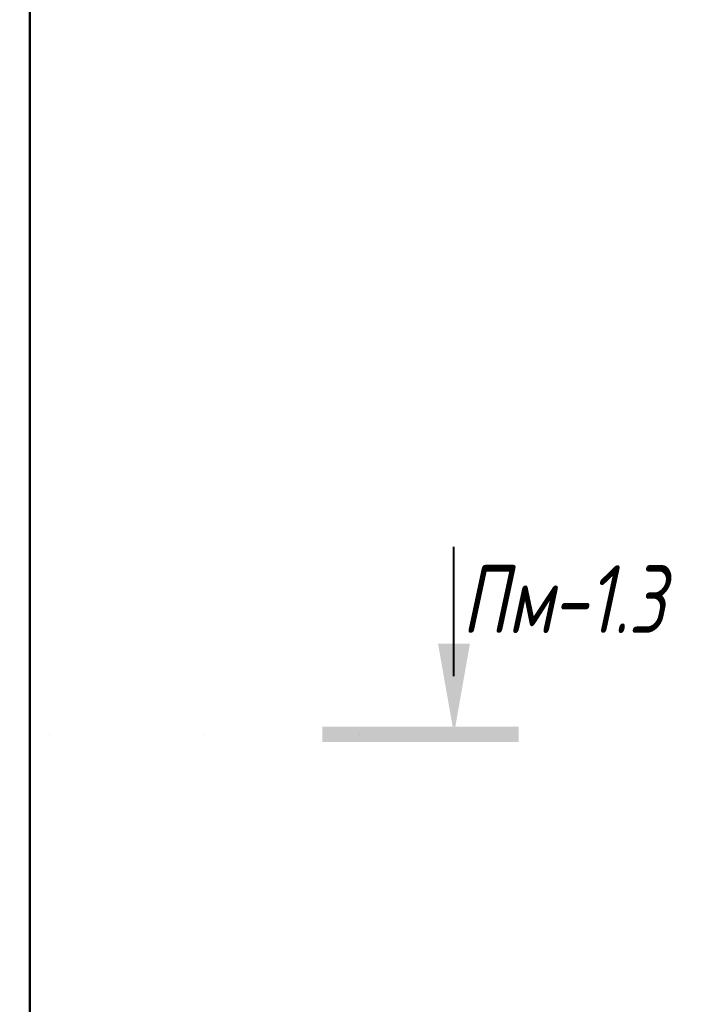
# Model space of a CAD drawing. Header units: millimetres. Extents: x 31181 to 43787, y -118926 to 7424.
# Tile 29 of 37: x 36887 to 37774, y 2587 to 3857. Entities that reach past the tile are written whole.
import ezdxf

# ---------------------------------------------------------------- set-up
doc = ezdxf.new("R2010")
doc.units = ezdxf.units.MM
doc.linetypes.add('ADSK_Линия разреза', pattern=[400, 0, -200, 0, -200])
doc.linetypes.add('ADSK_Пунктирная_п5', pattern=[100, 0, -100])
doc.layers.add('G-____-____-SYMB', color=111, linetype='ADSK_Пунктирная_п5', lineweight=20)
doc.layers.add('S-COLS-____-OTLN', color=52, linetype='Continuous', lineweight=20)
doc.styles.add('GOST Common_I_4', font='GOST_Common Italic.ttf', dxfattribs={"width": 0.8, "height": 87.5})

# ---------------------------------------------------------------- blocks, each defined once
blk = doc.blocks.new('Разрез - Номер вида спереди_3_5 мм-6449-КЖ1_ПЭ_ВЭ1_Армирование_Пилоны_Пм-1_3_1-1')
at = {"layer": 'G-____-____-SYMB', "linetype": 'Continuous', "lineweight": 9}
for points in [[(818.1, 3052.2), (797.5, 2935.4), (776.9, 3052.2)], [(627.6, 2925.3), (627.6, 2945.2), (880.8, 2945.2), (880.8, 2925.3)]]:
    blk.add_hatch(color=256, dxfattribs=at).paths.add_polyline_path(points)
at = {"layer": 'G-____-____-SYMB', "linetype": 'Continuous', "lineweight": 40}
blk.add_line((797.5, 3010.4), (797.5, 3177), dxfattribs=at)

msp = doc.modelspace()

# ---------------------------------------------------------------- linework, layer by layer
at = {"layer": 'G-____-____-SYMB', "linetype": 'ADSK_Линия разреза'}
msp.add_line((34924.1884, 2935.3738), (37522.4426, 2935.3738), dxfattribs=at)
at = {"layer": 'S-COLS-____-OTLN', "lineweight": 50}
msp.add_line((36899.9312, 3900), (36899.9312, -160), dxfattribs=at)

# ---------------------------------------------------------------- block references
at = {"layer": 'G-____-____-SYMB', "linetype": 'Continuous', "lineweight": 40}
msp.add_blockref('Разрез - Номер вида спереди_3_5 мм-6449-КЖ1_ПЭ_ВЭ1_Армирование_Пилоны_Пм-1_3_1-1', (36649.9308, 0), dxfattribs=at)

# ---------------------------------------------------------------- texts
at = {"layer": 'G-____-____-SYMB', "linetype": 'Continuous', "lineweight": 9, "char_height": 87.5, "attachment_point": 1, "style": 'GOST Common_I_4'}
for s, insert, width in [('Пм', (37457.5517, 3153.4503), 141.097), ('-1.3', (37573.9683, 3153.4503), 197.215125)]:
    msp.add_mtext(s, dxfattribs=dict(at, insert=insert, width=width))

doc.saveas('drawing.dxf')
